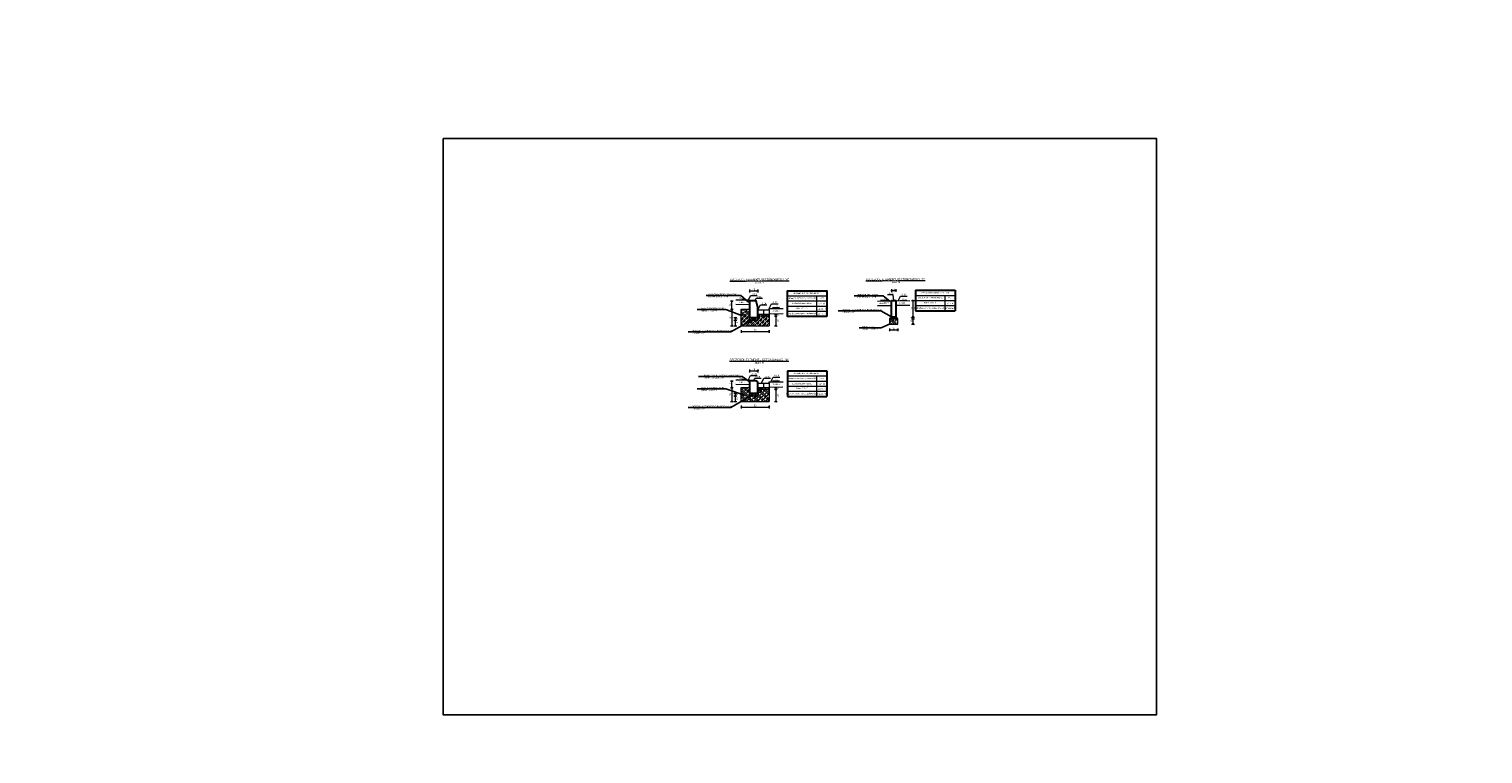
# Model space of a CAD drawing. Header units: metres. Extents: x 7331444 to 14836576, y 5479641 to 11132379.
# Tile 35 of 53: x 7418557 to 7418583, y 5566290 to 5566303. Entities that reach past the tile are written whole.
import ezdxf
from ezdxf import colors
from ezdxf.entities.mleader import LeaderData, LeaderLine
from ezdxf.math import Vec2, Vec3

# ---------------------------------------------------------------- set-up
doc = ezdxf.new("R2010")
doc.units = ezdxf.units.M
doc.layers.add('#D-Szczegóły 1do10', color=7, linetype='Continuous', lineweight=20)
doc.styles.add('obrocony', font='arial.ttf')
doc.styles.add('ZNAKN', font='arial.ttf')
pattern_1 = [(50, (206.740036, -17.45174), (0.091092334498, -0.00796954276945), [0.009525, -0.104775]), (355, (206.74004, -17.45174), (-0.0176217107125, 0.0955284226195), [0.00762, -0.083820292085]), (100.4514447, (206.74763, -17.45241), (0.0734706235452, 0.0875588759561), [0.0080950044, -0.0890451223]), (46.1842, (206.74004, -17.42634), (0.135539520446, -0.0210211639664), [0.0142875, -0.1571625]), (96.63555761, (206.75133, -17.4281), (0.1187020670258, 0.1237130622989), [0.01214251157, -0.13356780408]), (351.18415117, (206.74004, -17.42634), (0.1187020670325, 0.1237130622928), [0.011429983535, -0.12572986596]), (21, (206.752736, -17.43269), (0.07580719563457, -0.05113259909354), [0.009525, -0.104775]), (326, (206.75274, -17.43269), (0.0309010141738, 0.0920939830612), [0.00762, -0.08382]), (71.451445, (206.75905, -17.43695), (0.10670820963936, 0.04096138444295), [0.0080950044, -0.0890449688]), (37.5, (206.740036, -17.451743), (0.0015443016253, 0.04227751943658), [0, -0.082804, 0, -0.08509, 0, -0.0841375]), (7.5, (206.740036, -17.451743), (0.03340983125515, 0.05009028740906), [0, -0.048514, 0, -0.080899, 0, -0.0320675]), (327.5, (206.711715, -17.451743), (0.06779529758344, -0.00286437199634), [0, -0.03175, 0, -0.09906, 0, -0.131445]), (317.5, (206.699015, -17.45174), (0.074064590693, 0.01271324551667), [0, -0.041275, 0, -0.065786, 0, -0.093345])]

msp = doc.modelspace()

# ---------------------------------------------------------------- hatches: boundary and pattern name
at = {"layer": '#D-Szczegóły 1do10'}
h = msp.add_hatch(dxfattribs=at)
h.set_pattern_fill('JIS_STN_1E', color=256, scale=0.05)
h.set_pattern_definition([(45, (209.62291, -17.451743), (-0.03535533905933, 0.03535533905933), []), (45, (209.65816, -17.451743), (-0.03535533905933, 0.03535533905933), [0.05, -0.025])])
h.paths.add_polyline_path([(7418569.707, 5566297.619), (7418570.208, 5566297.619), (7418570.209, 5566297.799), (7418570.007, 5566297.799), (7418570.007, 5566297.719), (7418569.857, 5566297.719), (7418569.857, 5566297.769), (7418569.857, 5566297.919), (7418569.707, 5566297.919)])
h = msp.add_hatch(dxfattribs=at)
h.set_pattern_fill('AR-CONC', color=256, scale=0.0005)
h.set_pattern_definition(pattern_1)
h.paths.add_polyline_path([(7418570.007, 5566297.719), (7418570.007, 5566297.769), (7418569.857, 5566297.769), (7418569.857, 5566297.719)])
h = msp.add_hatch(dxfattribs=at)
h.set_pattern_fill('AR-CONC', color=256, scale=0.0005)
h.set_pattern_definition(pattern_1)
h.paths.add_polyline_path([(7418570.007, 5566297.829), (7418570.007, 5566297.799), (7418570.208, 5566297.799), (7418570.208, 5566297.829)])
h = msp.add_hatch(dxfattribs=at)
h.set_pattern_fill('AR-CONC', color=256, scale=0.0005)
h.set_pattern_definition([(50, (212.13922, -14.63975), (0.091092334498, -0.00796954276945), [0.009525, -0.104775]), (355, (212.13922, -14.63975), (-0.0176217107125, 0.0955284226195), [0.00762, -0.083820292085]), (100.4514447, (212.14681, -14.64042), (0.0734706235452, 0.0875588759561), [0.0080950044, -0.0890451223]), (46.1842, (212.13922, -14.61435), (0.135539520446, -0.0210211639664), [0.0142875, -0.1571625]), (96.63555761, (212.15051, -14.6161), (0.1187020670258, 0.1237130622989), [0.01214251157, -0.13356780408]), (351.18415117, (212.13922, -14.61435), (0.1187020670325, 0.1237130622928), [0.011429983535, -0.12572986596]), (21, (212.15192, -14.6207), (0.07580719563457, -0.05113259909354), [0.009525, -0.104775]), (326, (212.15192, -14.6207), (0.0309010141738, 0.0920939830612), [0.00762, -0.08382]), (71.451445, (212.15823, -14.624965), (0.10670820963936, 0.04096138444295), [0.0080950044, -0.0890449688]), (37.5, (212.139217, -14.639754), (0.0015443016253, 0.04227751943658), [0, -0.082804, 0, -0.08509, 0, -0.0841375]), (7.5, (212.139217, -14.639754), (0.03340983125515, 0.05009028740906), [0, -0.048514, 0, -0.080899, 0, -0.0320675]), (327.5, (212.110896, -14.639754), (0.06779529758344, -0.00286437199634), [0, -0.03175, 0, -0.09906, 0, -0.131445]), (317.5, (212.098196, -14.639754), (0.074064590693, 0.01271324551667), [0, -0.041275, 0, -0.065786, 0, -0.093345])])
h.paths.add_polyline_path([(7418572.409, 5566297.778), (7418572.374, 5566297.748), (7418572.524, 5566297.748), (7418572.489, 5566297.778)])
h = msp.add_hatch(dxfattribs=at)
h.set_pattern_fill('JIS_STN_1E', color=256, scale=0.05)
h.set_pattern_definition([(45, (212.139217, -14.639754), (-0.03535533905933, 0.03535533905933), []), (45, (212.174467, -14.639754), (-0.03535533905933, 0.03535533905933), [0.05, -0.025])])
h.paths.add_polyline_path([(7418572.524, 5566297.648), (7418572.524, 5566297.748), (7418572.374, 5566297.748), (7418572.374, 5566297.648)])
h = msp.add_hatch(dxfattribs=at)
h.set_pattern_fill('JIS_STN_1E', color=256, scale=0.05)
h.set_pattern_definition([(45, (206.740036, -17.451743), (-0.03535533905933, 0.03535533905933), []), (45, (206.775286, -17.451743), (-0.03535533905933, 0.03535533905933), [0.05, -0.025])])
h.paths.add_polyline_path([(7418569.707, 5566296.259), (7418570.007, 5566296.259), (7418570.207, 5566296.259), (7418570.207, 5566296.479), (7418570.007, 5566296.479), (7418570.007, 5566296.359), (7418569.857, 5566296.359), (7418569.857, 5566296.409), (7418569.857, 5566296.509), (7418569.707, 5566296.509)])
h = msp.add_hatch(dxfattribs=at)
h.set_pattern_fill('AR-CONC', color=256, scale=0.0005)
h.set_pattern_definition(pattern_1)
h.paths.add_polyline_path([(7418570.007, 5566296.359), (7418570.007, 5566296.409), (7418569.857, 5566296.409), (7418569.857, 5566296.359)])
h = msp.add_hatch(dxfattribs=at)
h.set_pattern_fill('AR-CONC', color=256, scale=0.0005)
h.set_pattern_definition(pattern_1)
h.paths.add_polyline_path([(7418570.007, 5566296.509), (7418570.007, 5566296.479), (7418570.207, 5566296.479), (7418570.207, 5566296.509)])

# ---------------------------------------------------------------- linework, layer by layer
for p, q in [((7418569.857, 5566298.079), (7418569.608, 5566298.084)), ((7418569.857, 5566297.999), (7418569.608, 5566298.004)), ((7418572.738, 5566298.063), (7418572.489, 5566298.068)), ((7418572.738, 5566297.983), (7418572.489, 5566297.988)), ((7418570.008, 5566297.909), (7418570.208, 5566297.909)), ((7418570.008, 5566297.829), (7418570.208, 5566297.829)), ((7418570.008, 5566297.799), (7418570.208, 5566297.799)), ((7418570.008, 5566297.619), (7418570.208, 5566297.619)), ((7418569.857, 5566296.639), (7418569.608, 5566296.644)), ((7418569.857, 5566296.559), (7418569.608, 5566296.564)), ((7418570.007, 5566296.589), (7418570.207, 5566296.589)), ((7418570.007, 5566296.509), (7418570.207, 5566296.509)), ((7418570.007, 5566296.479), (7418570.207, 5566296.479))]:
    msp.add_line(p, q, dxfattribs=at)
at = {"layer": '#D-Szczegóły 1do10', "flags": 128}
for points in [[(7418569.866, 5566298.259), (7418569.857, 5566298.247), (7418569.849, 5566298.236)], [(7418569.857, 5566298.272), (7418569.857, 5566298.222)], [(7418569.875, 5566298.247), (7418569.99, 5566298.247)], [(7418570.016, 5566298.259), (7418570.007, 5566298.247), (7418569.999, 5566298.236)], [(7418570.007, 5566298.272), (7418570.007, 5566298.222)], [(7418572.449, 5566298.078), (7418572.44, 5566298.178), (7418572.34, 5566298.178)], [(7418572.417, 5566298.268), (7418572.409, 5566298.256), (7418572.4, 5566298.245)], [(7418572.409, 5566298.281), (7418572.409, 5566298.231)], [(7418572.426, 5566298.256), (7418572.471, 5566298.256)], [(7418572.497, 5566298.268), (7418572.489, 5566298.256), (7418572.48, 5566298.245)], [(7418572.489, 5566298.281), (7418572.489, 5566298.231)], [(7418569.513, 5566298.069), (7418569.563, 5566298.069)], [(7418569.513, 5566297.919), (7418569.563, 5566297.919)], [(7418569.526, 5566298.077), (7418569.538, 5566298.069), (7418569.549, 5566298.06)], [(7418569.526, 5566297.927), (7418569.538, 5566297.919), (7418569.549, 5566297.91)], [(7418569.538, 5566297.936), (7418569.538, 5566298.051)], [(7418569.636, 5566298.091), (7418569.761, 5566298.089)], [(7418569.707, 5566297.869), (7418569.707, 5566297.919), (7418569.857, 5566297.919)], [(7418569.761, 5566298.089), (7418569.726, 5566298.097)], [(7418569.834, 5566298.079), (7418569.877, 5566298.167), (7418569.996, 5566298.167)], [(7418569.857, 5566298.079), (7418569.857, 5566298.069)], [(7418569.949, 5566298.069), (7418569.973, 5566298.117), (7418570.092, 5566298.117)], [(7418570.008, 5566297.91), (7418570.051, 5566297.997), (7418570.17, 5566297.997)], [(7418570.208, 5566297.93), (7418570.252, 5566298.017), (7418570.371, 5566298.017)], [(7418570.208, 5566297.929), (7418570.458, 5566297.934)], [(7418570.208, 5566297.909), (7418570.208, 5566297.929)], [(7418570.27, 5566297.944), (7418570.305, 5566297.952)], [(7418570.395, 5566297.947), (7418570.27, 5566297.944)], [(7418570.538, 5566298.16), (7418571.249, 5566298.16)], [(7418570.538, 5566298.068), (7418571.249, 5566298.068)], [(7418570.538, 5566297.975), (7418571.249, 5566297.975)], [(7418571.062, 5566298.16), (7418571.062, 5566297.883)], [(7418571.062, 5566297.975), (7418571.062, 5566297.79)], [(7418572.159, 5566298.063), (7418572.409, 5566298.068)], [(7418572.159, 5566297.983), (7418572.409, 5566297.988)], [(7418572.213, 5566298.073), (7418572.249, 5566298.081)], [(7418572.338, 5566298.075), (7418572.213, 5566298.073)], [(7418572.529, 5566298.068), (7418572.572, 5566298.155), (7418572.691, 5566298.155)], [(7418572.559, 5566298.075), (7418572.684, 5566298.073)], [(7418572.684, 5566298.073), (7418572.649, 5566298.081)], [(7418572.771, 5566298.078), (7418572.821, 5566298.078)], [(7418572.784, 5566298.086), (7418572.796, 5566298.078), (7418572.807, 5566298.07)], [(7418572.796, 5566297.796), (7418572.796, 5566298.061)], [(7418572.842, 5566298.168), (7418573.553, 5566298.168)], [(7418572.842, 5566298.076), (7418573.553, 5566298.076)], [(7418572.842, 5566297.983), (7418573.553, 5566297.983)], [(7418573.367, 5566298.168), (7418573.367, 5566297.891)], [(7418569.538, 5566297.901), (7418569.538, 5566297.636)], [(7418569.575, 5566297.769), (7418569.625, 5566297.769)], [(7418569.575, 5566297.719), (7418569.625, 5566297.719)], [(7418569.589, 5566297.777), (7418569.6, 5566297.769), (7418569.612, 5566297.76)], [(7418569.589, 5566297.727), (7418569.6, 5566297.719), (7418569.612, 5566297.71)], [(7418569.6, 5566297.751), (7418569.6, 5566297.736)], [(7418569.6, 5566297.701), (7418569.6, 5566297.636)], [(7418569.707, 5566297.619), (7418569.707, 5566297.869)], [(7418569.857, 5566297.769), (7418569.857, 5566297.719), (7418570.007, 5566297.719)], [(7418570.007, 5566297.769), (7418570.007, 5566297.719)], [(7418570.108, 5566297.909), (7418570.108, 5566297.829)], [(7418570.208, 5566297.909), (7418570.208, 5566297.829)], [(7418570.208, 5566297.838), (7418570.458, 5566297.843)], [(7418570.208, 5566297.829), (7418570.208, 5566297.799)], [(7418570.208, 5566297.799), (7418570.208, 5566297.619)], [(7418570.304, 5566297.829), (7418570.354, 5566297.829)], [(7418570.304, 5566297.799), (7418570.354, 5566297.799)], [(7418570.318, 5566297.837), (7418570.329, 5566297.829), (7418570.341, 5566297.82)], [(7418570.318, 5566297.807), (7418570.329, 5566297.799), (7418570.341, 5566297.79)], [(7418570.329, 5566297.829), (7418570.329, 5566297.799)], [(7418570.329, 5566297.781), (7418570.329, 5566297.636)], [(7418570.538, 5566297.883), (7418571.249, 5566297.883)], [(7418572.374, 5566297.648), (7418572.524, 5566297.648), (7418572.524, 5566297.748), (7418572.374, 5566297.748), (7418572.374, 5566297.648)], [(7418572.771, 5566297.778), (7418572.821, 5566297.778)], [(7418572.771, 5566297.748), (7418572.821, 5566297.748)], [(7418572.784, 5566297.786), (7418572.796, 5566297.778), (7418572.807, 5566297.77)], [(7418572.784, 5566297.756), (7418572.796, 5566297.748), (7418572.807, 5566297.74)], [(7418572.784, 5566297.656), (7418572.796, 5566297.648), (7418572.807, 5566297.64)], [(7418572.796, 5566297.748), (7418572.796, 5566297.778)], [(7418572.796, 5566297.666), (7418572.796, 5566297.731)], [(7418569.513, 5566297.619), (7418569.563, 5566297.619)], [(7418569.526, 5566297.627), (7418569.538, 5566297.619), (7418569.549, 5566297.61)], [(7418569.575, 5566297.619), (7418569.625, 5566297.619)], [(7418569.589, 5566297.627), (7418569.6, 5566297.619), (7418569.612, 5566297.61)], [(7418569.716, 5566297.53), (7418569.707, 5566297.519), (7418569.699, 5566297.507)], [(7418569.707, 5566297.619), (7418570.008, 5566297.619)], [(7418569.707, 5566297.544), (7418569.707, 5566297.494)], [(7418569.725, 5566297.519), (7418570.19, 5566297.519)], [(7418570.216, 5566297.53), (7418570.208, 5566297.519), (7418570.199, 5566297.507)], [(7418570.208, 5566297.544), (7418570.208, 5566297.494)], [(7418570.304, 5566297.619), (7418570.354, 5566297.619)], [(7418570.318, 5566297.627), (7418570.329, 5566297.619), (7418570.341, 5566297.61)], [(7418572.382, 5566297.56), (7418572.374, 5566297.548), (7418572.365, 5566297.537)], [(7418572.374, 5566297.573), (7418572.374, 5566297.523)], [(7418572.391, 5566297.548), (7418572.506, 5566297.548)], [(7418572.532, 5566297.56), (7418572.524, 5566297.548), (7418572.515, 5566297.537)], [(7418572.524, 5566297.573), (7418572.524, 5566297.523)], [(7418572.771, 5566297.648), (7418572.821, 5566297.648)], [(7418569.513, 5566296.629), (7418569.563, 5566296.629)], [(7418569.526, 5566296.637), (7418569.538, 5566296.629), (7418569.549, 5566296.62)], [(7418569.538, 5566296.526), (7418569.538, 5566296.611)], [(7418569.636, 5566296.651), (7418569.761, 5566296.649)], [(7418569.761, 5566296.649), (7418569.726, 5566296.657)], [(7418569.832, 5566296.639), (7418569.875, 5566296.727), (7418569.994, 5566296.727)], [(7418569.866, 5566296.818), (7418569.857, 5566296.807), (7418569.849, 5566296.795)], [(7418569.857, 5566296.832), (7418569.857, 5566296.782)], [(7418569.857, 5566296.629), (7418569.857, 5566296.639)], [(7418569.875, 5566296.807), (7418569.99, 5566296.807)], [(7418569.925, 5566296.627), (7418569.949, 5566296.675), (7418570.068, 5566296.675)], [(7418570.016, 5566296.818), (7418570.007, 5566296.807), (7418569.999, 5566296.795)], [(7418570.007, 5566296.832), (7418570.007, 5566296.782)], [(7418570.07, 5566296.589), (7418570.113, 5566296.677), (7418570.232, 5566296.677)], [(7418570.207, 5566296.589), (7418570.207, 5566296.609)], [(7418570.208, 5566296.609), (7418570.458, 5566296.614)], [(7418570.24, 5566296.61), (7418570.283, 5566296.698), (7418570.402, 5566296.698)], [(7418570.269, 5566296.624), (7418570.305, 5566296.632)], [(7418570.394, 5566296.626), (7418570.269, 5566296.624)], [(7418570.538, 5566296.719), (7418571.249, 5566296.719)], [(7418570.538, 5566296.626), (7418571.249, 5566296.626)], [(7418571.062, 5566296.719), (7418571.062, 5566296.349)], [(7418569.513, 5566296.509), (7418569.563, 5566296.509)], [(7418569.526, 5566296.517), (7418569.538, 5566296.509), (7418569.549, 5566296.5)], [(7418569.538, 5566296.491), (7418569.538, 5566296.276)], [(7418569.575, 5566296.409), (7418569.625, 5566296.409)], [(7418569.575, 5566296.359), (7418569.625, 5566296.359)], [(7418569.589, 5566296.417), (7418569.6, 5566296.409), (7418569.612, 5566296.4)], [(7418569.589, 5566296.367), (7418569.6, 5566296.359), (7418569.612, 5566296.35)], [(7418569.6, 5566296.391), (7418569.6, 5566296.376)], [(7418569.707, 5566296.259), (7418569.707, 5566296.509), (7418569.857, 5566296.509)], [(7418569.857, 5566296.409), (7418569.857, 5566296.359), (7418570.007, 5566296.359)], [(7418570.007, 5566296.409), (7418570.007, 5566296.359)], [(7418570.107, 5566296.589), (7418570.107, 5566296.509)], [(7418570.207, 5566296.589), (7418570.207, 5566296.509)], [(7418570.207, 5566296.518), (7418570.457, 5566296.523)], [(7418570.207, 5566296.509), (7418570.207, 5566296.479)], [(7418570.207, 5566296.479), (7418570.207, 5566296.259)], [(7418570.304, 5566296.509), (7418570.354, 5566296.509)], [(7418570.304, 5566296.479), (7418570.354, 5566296.479)], [(7418570.318, 5566296.517), (7418570.329, 5566296.509), (7418570.341, 5566296.5)], [(7418570.318, 5566296.487), (7418570.329, 5566296.479), (7418570.341, 5566296.47)], [(7418570.329, 5566296.509), (7418570.329, 5566296.479)], [(7418570.329, 5566296.461), (7418570.329, 5566296.276)], [(7418570.538, 5566296.534), (7418571.249, 5566296.534)], [(7418570.538, 5566296.442), (7418571.249, 5566296.442)], [(7418569.513, 5566296.259), (7418569.563, 5566296.259)], [(7418569.526, 5566296.267), (7418569.538, 5566296.259), (7418569.549, 5566296.25)], [(7418569.575, 5566296.259), (7418569.625, 5566296.259)], [(7418569.589, 5566296.267), (7418569.6, 5566296.259), (7418569.612, 5566296.25)], [(7418569.6, 5566296.341), (7418569.6, 5566296.276)], [(7418569.716, 5566296.17), (7418569.707, 5566296.159), (7418569.699, 5566296.147)], [(7418569.707, 5566296.259), (7418570.007, 5566296.259)], [(7418569.707, 5566296.184), (7418569.707, 5566296.134)], [(7418569.725, 5566296.159), (7418570.19, 5566296.159)], [(7418570.007, 5566296.259), (7418570.207, 5566296.259)], [(7418570.216, 5566296.17), (7418570.208, 5566296.159), (7418570.199, 5566296.147)], [(7418570.208, 5566296.184), (7418570.208, 5566296.134)], [(7418570.304, 5566296.259), (7418570.354, 5566296.259)], [(7418570.318, 5566296.267), (7418570.329, 5566296.259), (7418570.341, 5566296.25)]]:
    msp.add_lwpolyline(points, dxfattribs=at)
for points in [[(7418569.875, 5566298.247), (7418569.875, 5566298.242), (7418569.857, 5566298.247), (7418569.875, 5566298.252)], [(7418569.99, 5566298.247), (7418569.99, 5566298.242), (7418570.007, 5566298.247), (7418569.99, 5566298.252)], [(7418572.426, 5566298.256), (7418572.426, 5566298.251), (7418572.409, 5566298.256), (7418572.426, 5566298.261)], [(7418572.471, 5566298.256), (7418572.471, 5566298.251), (7418572.489, 5566298.256), (7418572.471, 5566298.261)], [(7418569.538, 5566298.051), (7418569.533, 5566298.051), (7418569.538, 5566298.069), (7418569.543, 5566298.051)], [(7418569.538, 5566297.936), (7418569.533, 5566297.936), (7418569.538, 5566297.919), (7418569.543, 5566297.936)], [(7418569.538, 5566297.901), (7418569.533, 5566297.901), (7418569.538, 5566297.919), (7418569.543, 5566297.901)], [(7418572.796, 5566298.061), (7418572.801, 5566298.061), (7418572.796, 5566298.078), (7418572.791, 5566298.061)], [(7418569.6, 5566297.751), (7418569.595, 5566297.751), (7418569.6, 5566297.769), (7418569.605, 5566297.751)], [(7418569.6, 5566297.736), (7418569.595, 5566297.736), (7418569.6, 5566297.719), (7418569.605, 5566297.736)], [(7418569.6, 5566297.701), (7418569.595, 5566297.701), (7418569.6, 5566297.719), (7418569.605, 5566297.701)], [(7418570.329, 5566297.781), (7418570.324, 5566297.781), (7418570.329, 5566297.799), (7418570.334, 5566297.781)], [(7418572.409, 5566297.778), (7418572.374, 5566297.748), (7418572.524, 5566297.748), (7418572.489, 5566297.778)], [(7418572.796, 5566297.796), (7418572.801, 5566297.796), (7418572.796, 5566297.778), (7418572.791, 5566297.796)], [(7418572.796, 5566297.731), (7418572.801, 5566297.731), (7418572.796, 5566297.748), (7418572.791, 5566297.731)], [(7418572.796, 5566297.666), (7418572.801, 5566297.666), (7418572.796, 5566297.648), (7418572.791, 5566297.666)], [(7418569.538, 5566297.636), (7418569.533, 5566297.636), (7418569.538, 5566297.619), (7418569.543, 5566297.636)], [(7418569.6, 5566297.636), (7418569.595, 5566297.636), (7418569.6, 5566297.619), (7418569.605, 5566297.636)], [(7418569.725, 5566297.519), (7418569.725, 5566297.514), (7418569.707, 5566297.519), (7418569.725, 5566297.524)], [(7418570.19, 5566297.519), (7418570.19, 5566297.514), (7418570.208, 5566297.519), (7418570.19, 5566297.524)], [(7418570.329, 5566297.636), (7418570.324, 5566297.636), (7418570.329, 5566297.619), (7418570.334, 5566297.636)], [(7418572.391, 5566297.548), (7418572.391, 5566297.543), (7418572.374, 5566297.548), (7418572.391, 5566297.553)], [(7418572.506, 5566297.548), (7418572.506, 5566297.543), (7418572.524, 5566297.548), (7418572.506, 5566297.553)], [(7418569.538, 5566296.611), (7418569.533, 5566296.611), (7418569.538, 5566296.629), (7418569.543, 5566296.611)], [(7418569.875, 5566296.807), (7418569.875, 5566296.802), (7418569.857, 5566296.807), (7418569.875, 5566296.812)], [(7418569.99, 5566296.807), (7418569.99, 5566296.802), (7418570.007, 5566296.807), (7418569.99, 5566296.812)], [(7418569.538, 5566296.526), (7418569.533, 5566296.526), (7418569.538, 5566296.509), (7418569.543, 5566296.526)], [(7418569.538, 5566296.491), (7418569.533, 5566296.491), (7418569.538, 5566296.509), (7418569.543, 5566296.491)], [(7418569.6, 5566296.391), (7418569.595, 5566296.391), (7418569.6, 5566296.409), (7418569.605, 5566296.391)], [(7418569.6, 5566296.376), (7418569.595, 5566296.376), (7418569.6, 5566296.359), (7418569.605, 5566296.376)], [(7418569.6, 5566296.341), (7418569.595, 5566296.341), (7418569.6, 5566296.359), (7418569.605, 5566296.341)], [(7418570.329, 5566296.461), (7418570.324, 5566296.461), (7418570.329, 5566296.479), (7418570.334, 5566296.461)], [(7418569.538, 5566296.276), (7418569.533, 5566296.276), (7418569.538, 5566296.259), (7418569.543, 5566296.276)], [(7418569.6, 5566296.276), (7418569.595, 5566296.276), (7418569.6, 5566296.259), (7418569.605, 5566296.276)], [(7418569.725, 5566296.159), (7418569.725, 5566296.154), (7418569.707, 5566296.159), (7418569.725, 5566296.164)], [(7418570.19, 5566296.159), (7418570.19, 5566296.154), (7418570.208, 5566296.159), (7418570.19, 5566296.164)], [(7418570.329, 5566296.276), (7418570.324, 5566296.276), (7418570.329, 5566296.259), (7418570.334, 5566296.276)]]:
    msp.add_lwpolyline(points, close=True, dxfattribs=at)
at = {"layer": '#D-Szczegóły 1do10', "lineweight": 30, "flags": 128}
for points in [[(7418571.249, 5566297.79), (7418570.538, 5566297.79), (7418570.538, 5566298.252), (7418571.249, 5566298.252)], [(7418569.857, 5566297.769), (7418570.007, 5566297.769), (7418570.007, 5566297.949), (7418569.977, 5566298.069), (7418569.857, 5566298.069)]]:
    msp.add_lwpolyline(points, close=True, dxfattribs=at)
for points in [[(7418572.842, 5566298.261), (7418573.553, 5566298.261)], [(7418572.842, 5566298.261), (7418572.842, 5566297.891)], [(7418573.553, 5566298.261), (7418573.553, 5566297.891)], [(7418572.409, 5566298.078), (7418572.489, 5566298.078), (7418572.489, 5566297.778), (7418572.409, 5566297.778), (7418572.409, 5566298.078)], [(7418572.842, 5566297.891), (7418573.553, 5566297.891)], [(7418570.538, 5566296.811), (7418571.249, 5566296.811)], [(7418570.538, 5566296.811), (7418570.538, 5566296.349)], [(7418571.249, 5566296.811), (7418571.249, 5566296.349)], [(7418570.538, 5566296.349), (7418571.249, 5566296.349)]]:
    msp.add_lwpolyline(points, dxfattribs=at)
msp.add_lwpolyline([(7418569.857, 5566296.629), (7418569.857, 5566296.409), (7418570.007, 5566296.409), (7418570.007, 5566296.589, 0.414214), (7418569.967, 5566296.629), (7418569.857, 5566296.629)], format="xyb", dxfattribs=at)
msp.add_lwpolyline([(7418564.349, 5566300.992), (7418577.175, 5566300.992), (7418577.175, 5566290.619), (7418564.349, 5566290.619)], close=True)
at = {"color": 6, "lineweight": 50}
msp.add_circle((7417939.891, 5566137.208), 86496.154, dxfattribs=at)

# ---------------------------------------------------------------- texts
at = {"layer": '#D-Szczegóły 1do10', "ltscale": 5, "style": 'obrocony'}
for s, width, heights, insert, char_height, attachment_point, rotation in [('\\pxqc;{\\fArial Narrow|b0|i0|c238|p34;\\H1.25x;\\LSZCZEGÓŁ ELEMENTU BETONOWEGO  "A" \\P\\H0.66667x;\\lSkala 1:10}', 1.14138, [0.172], (7418569.463, 5566298.47), 0.03, 1, 0.1151), ('\\pxqc;{\\fArial Narrow|b0|i0|c238|p34;\\H1.25x;\\LSZCZEGÓŁ ELEMENTU BETONOWEGO  "C" \\P\\H0.66667x;\\lSkala 1:10}', 1.14138, [0.172], (7418571.911, 5566298.476), 0.03, 1, 0.1151), ('\\pxqc;{\\fArial Narrow|b0|i0|c238|p34;Zestawienie materiałów na 1 mb}', 0.71101, [0.0417], (7418570.538, 5566298.219), 0.025, 1, 0.1151), ('\\pxqc;{\\fArial Narrow|b0|i0|c238|p34;Zestawienie materiałów na 1 mb}', 0.71101, [0.0417], (7418572.842, 5566298.227), 0.025, 1, 0.1151), ('\\pxqc;{\\fArial Narrow|b0|i0|c238|p34;\\H1.25x;K.BET.}', 0.24151, [0], (7418569.602, 5566298.058), 0.02, 1, 359.1733), ('\\pxqc;{\\fArial Narrow|b0|i0|c238|p34;\\H1.25x;i%}', 0.09634, [0.00203], (7418569.744, 5566298.129), 0.02, 3, 358.9039), ('\\pxqc;{\\fArial Narrow|b0|i0|c238|p34;\\H1.25x;i%}', 0.06911, [0], (7418570.312, 5566297.985), 0.02, 1, 1.0961), ('\\pxqc;{\\fArial Narrow|b0|i0|c238|p34;Kostka betonowa 10x20}', 0.52407, [0.0437], (7418570.538, 5566298.038), 0.025, 1, 0.1151), ('\\pxqc;{\\fArial Narrow|b0|i0|c238|p34;Krawężnik betonowy 15x30x100}', 0.52407, [0.0461], (7418570.538, 5566298.13), 0.025, 1, 0.1151), ('\\pxqc;{\\fArial Narrow|b0|i0|c238|p34;Beton C12/15}', 0.52407, [0.0437], (7418570.538, 5566297.946), 0.025, 1, 0.1151), ('\\A1;\\pxqc;{\\fArial Narrow|b0|i0|c238|p34;0,0961 m\\H0.7x;\\S3^ ;}', 0.18694, [0.0461], (7418571.062, 5566297.945), 0.025, 1, 0.1151), ('\\A1;\\pxqc;{\\fArial Narrow|b0|i0|c238|p34;0,20 m\\H0.7x;\\S2^ ;}', 0.18694, [0.0461], (7418571.062, 5566298.037), 0.025, 1, 0.1151), ('\\pxqc;{\\fArial Narrow|b0|i0|c238|p34;1 szt.}', 0.18694, [0.0461], (7418571.062, 5566298.13), 0.025, 1, 0.1151), ('\\pxqc;{\\fArial Narrow|b0|i0|c238|p34;\\H1.25x;ZIELENIEC}', 3.77232, [0], (7418570.394, 5566297.991), 0.02, 1, 1.4768), ('\\pxqc;{\\fArial Narrow|b0|i0|c238|p34;\\H1.25x;i%}', 0.06911, [0], (7418572.255, 5566298.113), 0.02, 1, 1.0961), ('\\pxqc;{\\fArial Narrow|b0|i0|c238|p34;\\H1.25x;K.BET.}', 0.24151, [0], (7418572.483, 5566298.042), 0.02, 1, 359.1733), ('\\pxqc;{\\fArial Narrow|b0|i0|c238|p34;\\H1.25x;i%}', 0.09634, [0.00203], (7418572.666, 5566298.113), 0.02, 3, 358.9039), ('\\pxqc;{\\fArial Narrow|b0|i0|c238|p34;Podsypka cementowo-piaskowa (1:4)}', 0.52407, [0.0488], (7418572.842, 5566297.954), 0.025, 1, 0.1151), ('\\pxqc;{\\fArial Narrow|b0|i0|c238|p34;Obrzeże betonowe 8x30x100}', 0.52407, [0.0461], (7418572.842, 5566298.138), 0.025, 1, 0.1151), ('\\pxqc;{\\fArial Narrow|b0|i0|c238|p34;Beton C12/15}', 0.52407, [0.0437], (7418572.842, 5566298.046), 0.025, 1, 0.1151), ('\\A1;\\pxqc;{\\fArial Narrow|b0|i0|c238|p34;0,0035 m\\H0.7x;\\S3^ ;}', 0.18694, [0.0461], (7418573.367, 5566297.953), 0.025, 1, 0.1151), ('\\A1;\\pxqc;{\\fArial Narrow|b0|i0|c238|p34;0,015 m\\H0.7x;\\S3^ ;}', 0.18694, [0.0461], (7418573.367, 5566298.045), 0.025, 1, 0.1151), ('\\pxqc;{\\fArial Narrow|b0|i0|c238|p34;1 szt.}', 0.18694, [0.0461], (7418573.367, 5566298.138), 0.025, 1, 0.1151), ('\\pxqc;{\\fArial Narrow|b0|i0|c238|p34;\\H1.25x;JEZDNIA}', 3.77232, [0], (7418568.444, 5566297.851), 0.02, 1, 1.4768), ('\\pxqc;{\\fArial Narrow|b0|i0|c238|p34;Podsypka cementowo-piaskowa (1:4)}', 0.52407, [0.0488], (7418570.538, 5566297.854), 0.025, 1, 0.1151), ('\\A1;\\pxqc;{\\fArial Narrow|b0|i0|c238|p34;0,0135 m\\H0.7x;\\S3^ ;}', 0.18694, [0.0461], (7418571.062, 5566297.853), 0.025, 1, 0.1151), ('\\pxqc;{\\fArial Narrow|b0|i0|c238|p34;\\H1.25x;\\LSZCZEGÓŁ ELEMENTU BETONOWEGO  "B" \\P\\H0.66667x;\\lSkala 1:10}', 1.14138, [0.172], (7418569.459, 5566297.028), 0.03, 1, 0.1151), ('\\pxqc;{\\fArial Narrow|b0|i0|c238|p34;\\H1.25x;K.BET.}', 0.24151, [0], (7418569.602, 5566296.618), 0.02, 1, 359.1733), ('\\pxqc;{\\fArial Narrow|b0|i0|c238|p34;\\H1.25x;i%}', 0.09634, [0.00203], (7418569.744, 5566296.689), 0.02, 3, 358.9039), ('\\pxqc;{\\fArial Narrow|b0|i0|c238|p34;\\H1.25x;i%}', 0.06911, [0], (7418570.311, 5566296.665), 0.02, 1, 1.0961), ('\\pxqc;{\\fArial Narrow|b0|i0|c238|p34;Krawężnik betonowy 15x22x100}', 0.52407, [0.0461], (7418570.538, 5566296.688), 0.025, 1, 0.1151), ('\\pxqc;{\\fArial Narrow|b0|i0|c238|p34;Zestawienie materiałów na 1 mb}', 0.71101, [0.0417], (7418570.538, 5566296.778), 0.025, 1, 0.1151), ('\\pxqc;{\\fArial Narrow|b0|i0|c238|p34;1 szt.}', 0.18694, [0.0461], (7418571.062, 5566296.688), 0.025, 1, 0.1151), ('\\pxqc;{\\fArial Narrow|b0|i0|c238|p34;\\H1.25x;JEZDNIA}', 3.77232, [0], (7418568.444, 5566296.531), 0.02, 1, 1.4768), ('\\pxqc;{\\fArial Narrow|b0|i0|c238|p34;Podsypka cementowo-piaskowa (1:4)}', 0.52407, [0.0488], (7418570.538, 5566296.412), 0.025, 1, 0.1151), ('\\pxqc;{\\fArial Narrow|b0|i0|c238|p34;Kostka betonowa 10x20}', 0.52407, [0.0437], (7418570.538, 5566296.592), 0.025, 1, 0.1151), ('\\pxqc;{\\fArial Narrow|b0|i0|c238|p34;Beton C12/15}', 0.52407, [0.0437], (7418570.538, 5566296.505), 0.025, 1, 0.1151), ('\\A1;\\pxqc;{\\fArial Narrow|b0|i0|c238|p34;0,0965 m\\H0.7x;\\S3^ ;}', 0.18694, [0.0461], (7418571.062, 5566296.504), 0.025, 1, 0.1151), ('\\A1;\\pxqc;{\\fArial Narrow|b0|i0|c238|p34;0,0135 m\\H0.7x;\\S3^ ;}', 0.18694, [0.0461], (7418571.062, 5566296.411), 0.025, 1, 0.1151), ('\\A1;\\pxqc;{\\fArial Narrow|b0|i0|c238|p34;0,20 m\\H0.7x;\\S2^ ;}', 0.18694, [0.0461], (7418571.062, 5566296.591), 0.025, 1, 0.1151)]:
    msp.add_mtext_dynamic_manual_height_columns(s, width=width, gutter_width=10, heights=heights, dxfattribs=dict(at, insert=insert, char_height=char_height, attachment_point=attachment_point, rotation=rotation))
at = {"layer": '#D-Szczegóły 1do10', "char_height": 0.03, "attachment_point": 5, "style": 'ZNAKN'}
for s, insert in [('{\\fArial Narrow|b0|i0|c238|p34;+0,01}', (7418569.935, 5566298.189)), ('\\A1;{\\fArial Narrow|b0|i0|c238|p34;15}', (7418569.934, 5566298.272)), ('{\\fArial Narrow|b0|i0|c238|p34;0,00}', (7418572.401, 5566298.202)), ('{\\fArial Narrow|b0|i0|c238|p34;-0,02}', (7418572.63, 5566298.178)), ('{\\fArial Narrow|b0|i0|c238|p34;0,00}', (7418570.031, 5566298.139)), ('{\\fArial Narrow|b0|i0|c238|p34;-0,14}', (7418570.11, 5566298.02)), ('{\\fArial Narrow|b0|i0|c238|p34;-0,12}', (7418570.31, 5566298.04)), ('\\A1;{\\fArial Narrow|b0|i0|c238|p34;50}', (7418569.958, 5566297.544)), ('{\\fArial Narrow|b0|i0|c238|p34;+0,01}', (7418569.933, 5566296.749)), ('\\A1;{\\fArial Narrow|b0|i0|c238|p34;15}', (7418569.934, 5566296.832)), ('{\\fArial Narrow|b0|i0|c238|p34;0,00}', (7418570.007, 5566296.698)), ('{\\fArial Narrow|b0|i0|c238|p34;-0,06}', (7418570.171, 5566296.699)), ('{\\fArial Narrow|b0|i0|c238|p34;-0,04}', (7418570.342, 5566296.72)), ('\\A1;{\\fArial Narrow|b0|i0|c238|p34;50}', (7418569.958, 5566296.183))]:
    msp.add_mtext(s, dxfattribs=dict(at, insert=insert))
at = {"layer": '#D-Szczegóły 1do10', "char_height": 0.03, "width": 0.04046, "attachment_point": 5, "style": 'ZNAKN'}
for s, insert in [('\\A1;{\\fArial Narrow|b0|i0|c238|p34;8}', (7418572.449, 5566298.281)), ('\\A1;{\\fArial Narrow|b0|i0|c238|p34;15}', (7418572.449, 5566297.573))]:
    msp.add_mtext(s, dxfattribs=dict(at, insert=insert))
at = {"layer": '#D-Szczegóły 1do10', "char_height": 0.03, "attachment_point": 5, "rotation": 90, "style": 'ZNAKN'}
for s, insert, width in [('\\A1;{\\fArial Narrow|b0|i0|c238|p34;15}', (7418569.511, 5566297.995), 0.01243), ('\\A1;{\\fArial Narrow|b0|i0|c238|p34;30}', (7418572.778, 5566297.93), 0.04046), ('\\A1;{\\fArial Narrow|b0|i0|c238|p34;3}', (7418572.771, 5566297.764), 0.04046), ('\\A1;{\\fArial Narrow|b0|i0|c238|p34;10}', (7418572.771, 5566297.702), 0.04046), ('\\A1;{\\fArial Narrow|b0|i0|c238|p34;25}', (7418569.511, 5566296.385), 0.01243)]:
    msp.add_mtext(s, dxfattribs=dict(at, insert=insert, width=width))
for s, insert in [('\\A1;{\\fArial Narrow|b0|i0|c238|p34;30}', (7418569.511, 5566297.772)), ('\\A1;{\\fArial Narrow|b0|i0|c238|p34;10}', (7418569.636, 5566297.669)), ('\\A1;{\\fArial Narrow|b0|i0|c238|p34;5}', (7418569.636, 5566297.746)), ('\\A1;{\\fArial Narrow|b0|i0|c238|p34;3}', (7418570.365, 5566297.813)), ('\\A1;{\\fArial Narrow|b0|i0|c238|p34;18}', (7418570.365, 5566297.711)), ('\\A1;{\\fArial Narrow|b0|i0|c238|p34;12}', (7418569.511, 5566296.572)), ('\\A1;{\\fArial Narrow|b0|i0|c238|p34;5}', (7418569.636, 5566296.386)), ('\\A1;{\\fArial Narrow|b0|i0|c238|p34;3}', (7418570.365, 5566296.495)), ('\\A1;{\\fArial Narrow|b0|i0|c238|p34;22}', (7418570.365, 5566296.367)), ('\\A1;{\\fArial Narrow|b0|i0|c238|p34;10}', (7418569.636, 5566296.309))]:
    msp.add_mtext(s, dxfattribs=dict(at, insert=insert))

# ---------------------------------------------------------------- leaders
at = {"layer": '#D-Szczegóły 1do10'}
ml = msp.add_multileader_mtext('Standard', dxfattribs=at)
ml.set_content('\\pxsm1;{\\fArial Narrow|b0|i0|c238|p34;KRAWĘŻNIK BETONOWY LEKKI\\PWymiar: 15x30x100 cm}', color=256)
ml.set_leader_properties()
ml.build(insert=Vec2(0, 0))
ml.multileader.update_dxf_attribs({"text_right_attachment_type": 6, "dogleg_length": 0.00001, "arrow_head_size": 0.04})
ctx = ml.context
ctx.base_point, ctx.char_height, ctx.arrow_head_size, ctx.landing_gap_size, ctx.plane_origin = Vec3(7418569.011, 5566298.18), 0.025, 0.04, 0.1, Vec3(7418569.917, 5566298.069)
ctx.right_attachment = 6
notes = []
notes.append((ctx, [(0, (1, 1, 0), (7418569.698, 5566298.164), (-1, 0), 0.0575, [(0, [(7418569.871, 5566298.021)], 0, [])])]))
ctx.mtext.insert, ctx.mtext.width, ctx.mtext.defined_height, ctx.mtext.flow_direction = Vec3(7418569.111, 5566298.197), 0.45911, 0.387, 5
ml = msp.add_multileader_mtext('Standard', dxfattribs=at)
ml.set_content('\\pxsm1;{\\fArial Narrow|b0|i0|c238|p34;OBRZEŻE BETONOWE\\PWymiar: 8x30x100 cm}', color=256)
ml.set_leader_properties()
ml.build(insert=Vec2(0, 0))
ml.multileader.update_dxf_attribs({"text_right_attachment_type": 6, "dogleg_length": 0.00001, "arrow_head_size": 0.04})
ctx = ml.context
ctx.base_point, ctx.char_height, ctx.arrow_head_size, ctx.landing_gap_size, ctx.plane_origin = Vec3(7418571.692, 5566298.174), 0.025, 0.04, 0.1, Vec3(7418572.507, 5566298.089)
ctx.right_attachment = 6
notes.append((ctx, [(0, (1, 1, 0), (7418572.257, 5566298.158), (-1, 0), 0.0575, [(0, [(7418572.412, 5566298.041)], 0, [])])]))
ctx.mtext.insert, ctx.mtext.width, ctx.mtext.defined_height, ctx.mtext.flow_direction = Vec3(7418571.792, 5566298.19), 0.69367, 0.183, 5
ml = msp.add_multileader_mtext('Standard', dxfattribs=at)
ml.set_content('\\A1;\\pxsm1;{\\fArial Narrow|b0|i0|c238|p34;ŁAWA Z OPOREM C12/15\\PWymiar: 50x30 cm}', color=256)
ml.set_leader_properties()
ml.build(insert=Vec2(0, 0))
ml.multileader.update_dxf_attribs({"text_right_attachment_type": 6, "dogleg_length": 0.00001, "arrow_head_size": 0.04})
ctx = ml.context
ctx.base_point, ctx.char_height, ctx.arrow_head_size, ctx.landing_gap_size, ctx.plane_origin = Vec3(7418568.882, 5566297.928), 0.025, 0.04, 0.1, Vec3(7418569.542, 5566297.611)
ctx.right_attachment = 6
notes.append((ctx, [(0, (1, 1, 0), (7418569.428, 5566297.911), (-1, 0), 0.00519, [(0, [(7418569.746, 5566297.789)], 0, [])])]))
ctx.mtext.insert, ctx.mtext.width, ctx.mtext.defined_height, ctx.mtext.flow_direction = Vec3(7418568.982, 5566297.944), 0.65241, 0.13, 5
ml = msp.add_multileader_mtext('Standard', dxfattribs=at)
ml.set_content('\\pxsm1;{\\fArial Narrow|b0|i0|c238|p34;PODSYPKA CEMENTOWO-PIASKOWA (1:4)\\PGrubość: 5 cm}', color=256)
ml.set_leader_properties()
ml.build(insert=Vec2(0, 0))
ml.multileader.update_dxf_attribs({"text_right_attachment_type": 6, "dogleg_length": 0.00001, "arrow_head_size": 0.04})
ctx = ml.context
ctx.base_point, ctx.char_height, ctx.arrow_head_size, ctx.landing_gap_size, ctx.plane_origin = Vec3(7418571.427, 5566297.908), 0.025, 0.04, 0.1, Vec3(7418572.221, 5566297.173)
ctx.right_attachment = 6
notes.append((ctx, [(0, (1, 1, 0), (7418572.216, 5566297.891), (-1, 0), 0.00519, [(0, [(7418572.445, 5566297.764)], 0, [])])]))
ctx.mtext.insert, ctx.mtext.width, ctx.mtext.defined_height, ctx.mtext.flow_direction = Vec3(7418571.527, 5566297.921), 0.65241, 0.13, 5
ml = msp.add_multileader_mtext('Standard', dxfattribs=at)
ml.set_content('\\pxsm1;{\\fArial Narrow|b0|i0|c238|p34;PODSYPKA CEMENTOWO-PIASKOWA (1:4)\\PGrubość: 5 cm}', color=256)
ml.set_leader_properties()
ml.build(insert=Vec2(0, 0))
ml.multileader.update_dxf_attribs({"text_right_attachment_type": 6, "dogleg_length": 0.00001, "arrow_head_size": 0.04})
ctx = ml.context
ctx.base_point, ctx.char_height, ctx.arrow_head_size, ctx.landing_gap_size, ctx.plane_origin = Vec3(7418568.729, 5566297.531), 0.025, 0.04, 0.1, Vec3(7418569.632, 5566297.214)
ctx.right_attachment = 6
notes.append((ctx, [(0, (1, 1, 0), (7418569.517, 5566297.514), (-1, 0), 0.00519, [(0, [(7418569.911, 5566297.73)], 0, [])])]))
ctx.mtext.insert, ctx.mtext.width, ctx.mtext.defined_height, ctx.mtext.flow_direction = Vec3(7418568.829, 5566297.544), 0.65241, 0.13, 5
ml = msp.add_multileader_mtext('Standard', dxfattribs=at)
ml.set_content('\\A1;\\pxsm1;{\\fArial Narrow|b0|i0|c238|p34;ŁAWA  C12/15\\PWymiar: 15x10 cm}', color=256)
ml.set_leader_properties()
ml.build(insert=Vec2(0, 0))
ml.multileader.update_dxf_attribs({"text_right_attachment_type": 6, "dogleg_length": 0.00001, "arrow_head_size": 0.04})
ctx = ml.context
ctx.base_point, ctx.char_height, ctx.arrow_head_size, ctx.landing_gap_size, ctx.plane_origin = Vec3(7418571.784, 5566297.601), 0.025, 0.04, 0.1, Vec3(7418572.227, 5566297.497)
ctx.right_attachment = 6
notes.append((ctx, [(0, (1, 1, 0), (7418572.224, 5566297.585), (-1, 0), 0.00519, [(0, [(7418572.431, 5566297.675)], 0, [])])]))
ctx.mtext.insert, ctx.mtext.width, ctx.mtext.defined_height, ctx.mtext.flow_direction = Vec3(7418571.884, 5566297.617), 0.65241, 0.13, 5
ml = msp.add_multileader_mtext('Standard', dxfattribs=at)
ml.set_content('\\pxsm1;{\\fArial Narrow|b0|i0|c238|p34;KRAWĘŻNIK BETONOWY NAJAZDOWY\\PWymiar: 15x22x100 cm}', color=256)
ml.set_leader_properties()
ml.build(insert=Vec2(0, 0))
ml.multileader.update_dxf_attribs({"text_right_attachment_type": 6, "dogleg_length": 0.00001, "arrow_head_size": 0.04})
ctx = ml.context
ctx.base_point, ctx.char_height, ctx.arrow_head_size, ctx.landing_gap_size, ctx.plane_origin = Vec3(7418568.937, 5566296.726), 0.025, 0.04, 0.1, Vec3(7418569.975, 5566296.641)
ctx.right_attachment = 6
notes.append((ctx, [(0, (1, 1, 0), (7418569.725, 5566296.71), (-1, 0), 0.0575, [(0, [(7418569.88, 5566296.593)], 0, [])])]))
ctx.mtext.insert, ctx.mtext.width, ctx.mtext.defined_height, ctx.mtext.flow_direction = Vec3(7418569.037, 5566296.742), 0.69367, 0.183, 5
ml = msp.add_multileader_mtext('Standard', dxfattribs=at)
ml.set_content('\\pxsm1;{\\fArial Narrow|b0|i0|c238|p34;PODSYPKA CEMENTOWO-PIASKOWA (1:4)\\PGrubość: 5 cm}', color=256)
ml.set_leader_properties()
ml.build(insert=Vec2(0, 0))
ml.multileader.update_dxf_attribs({"text_right_attachment_type": 6, "dogleg_length": 0.00001, "arrow_head_size": 0.04})
ctx = ml.context
ctx.base_point, ctx.char_height, ctx.arrow_head_size, ctx.landing_gap_size, ctx.plane_origin = Vec3(7418568.729, 5566296.169), 0.025, 0.04, 0.1, Vec3(7418569.689, 5566295.786)
ctx.right_attachment = 6
notes.append((ctx, [(0, (1, 1, 0), (7418569.517, 5566296.152), (-1, 0), 0.00519, [(0, [(7418569.914, 5566296.377)], 0, [])])]))
ctx.mtext.insert, ctx.mtext.width, ctx.mtext.defined_height, ctx.mtext.flow_direction = Vec3(7418568.829, 5566296.182), 0.65241, 0.13, 5
ml = msp.add_multileader_mtext('Standard', dxfattribs=at)
ml.set_content('\\A1;\\pxsm1;{\\fArial Narrow|b0|i0|c238|p34;ŁAWA Z OPOREM C12/15\\PWymiar: 50x25 cm}', color=256)
ml.set_leader_properties()
ml.build(insert=Vec2(0, 0))
ml.multileader.update_dxf_attribs({"text_right_attachment_type": 6, "dogleg_length": 0.00001, "arrow_head_size": 0.04})
ctx = ml.context
ctx.base_point, ctx.char_height, ctx.arrow_head_size, ctx.landing_gap_size, ctx.plane_origin = Vec3(7418568.882, 5566296.5), 0.025, 0.04, 0.1, Vec3(7418569.6, 5566296.183)
ctx.right_attachment = 6
notes.append((ctx, [(0, (1, 1, 0), (7418569.428, 5566296.484), (-1, 0), 0.00519, [(0, [(7418569.804, 5566296.362)], 0, [])])]))
ctx.mtext.insert, ctx.mtext.width, ctx.mtext.defined_height, ctx.mtext.flow_direction = Vec3(7418568.982, 5566296.516), 0.65241, 0.13, 5
for ctx, leaders in notes:
    for number, flags, end, landing, length, lines in leaders:
        leader = LeaderData()
        leader.index, (leader.has_last_leader_line, leader.has_dogleg_vector, leader.attachment_direction) = number, flags
        leader.last_leader_point, leader.dogleg_vector, leader.dogleg_length = Vec3(end), Vec3(landing), length
        for number, points, colour, breaks in lines:
            line = LeaderLine()
            line.index, line.vertices, line.color, line.breaks = number, Vec3.list(points), colors.encode_raw_color(colour), breaks
            leader.lines.append(line)
        ctx.leaders.append(leader)

doc.saveas('drawing.dxf')
